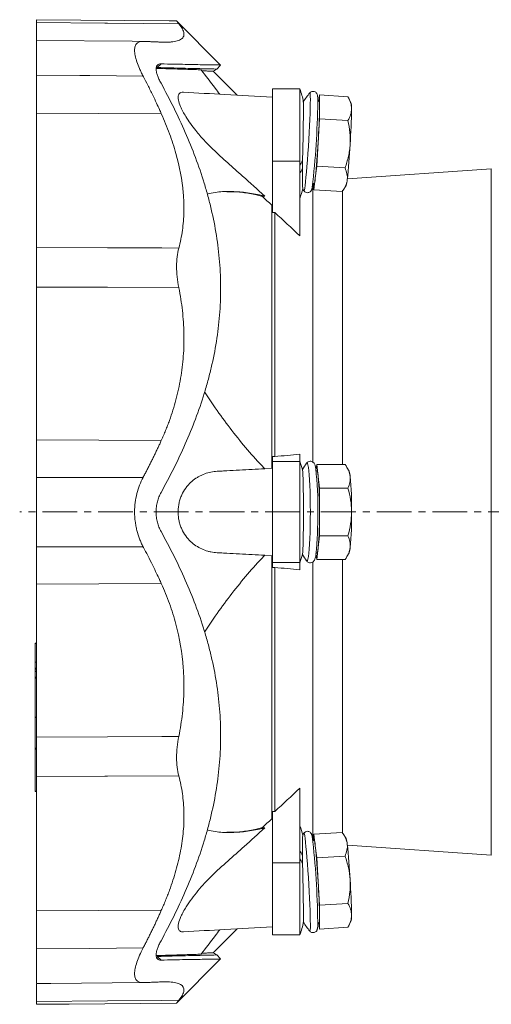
# Model space of a CAD drawing. Header units: millimetres. Extents: x 15 to 811, y -115 to 711.
# Tile 1 of 7: x 16 to 188, y -115 to 244. Entities that reach past the tile are written whole.
import ezdxf

# ---------------------------------------------------------------- set-up
doc = ezdxf.new("R2010")
doc.units = ezdxf.units.MM
doc.linetypes.add('CENTERX2', pattern=[20.32, 12.7, -2.54, 2.54, -2.54])
doc.layers.add('FORMAT', color=7, linetype='Continuous')

msp = doc.modelspace()

# ---------------------------------------------------------------- linework, layer by layer
at = {"color": 7, "linetype": 'Continuous', "lineweight": 15}
for p, q in [((89.7, 227.76), (73.64, 243.82)), ((66.18, 226.72), (66.6, 226.85)), ((66.6, 226.85), (67.96, 228.18)), ((89.7, 227.76), (88.35, 226.29)), ((95.71, 216.77), (86.97, 225.51)), ((118.55, 219.02), (108.55, 219.02)), ((108.55, 219.02), (108.55, 192.7)), ((118.55, 219.02), (118.55, 192.7)), ((125.77, 216.84), (125.49, 214.53)), ((125.77, 212.51), (125.77, 216.84)), ((125.77, 216.84), (136.11, 216.21)), ((137.33, 213.79), (136.42, 215.61)), ((125.63, 214.52), (125.11, 214.55)), ((125.77, 208.18), (125.77, 212.51)), ((125.25, 199.53), (125.77, 208.18)), ((125.77, 208.18), (136.11, 207.55)), ((124.73, 190.89), (125.25, 199.53)), ((108.55, 192.7), (108.55, 174.02)), ((118.55, 192.7), (118.55, 165.55)), ((124.2, 186.57), (124.73, 190.89)), ((124.73, 190.89), (135.06, 190.26)), ((188.4, 189.95), (135.92, 186.28)), ((123.3, 184.61), (123.82, 184.58)), ((123.68, 182.26), (124.2, 186.57)), ((123.68, 184.58), (123.68, 182.26)), ((134.38, 182.17), (135.52, 183.89)), ((104.73, 179.96), (105.79, 179.96)), ((123.68, 182.26), (134.01, 181.63)), ((108.41, 176.63), (108.41, 80.81)), ((108.41, 176.63), (108.55, 176.63)), ((108.55, 174.02), (109.47, 174.02)), ((109.47, 174.02), (109.47, 85.05)), ((109.47, 85.05), (108.55, 85.05)), ((108.55, 85.05), (108.55, 83.26)), ((108.55, 83.26), (108.55, 46.4)), ((118.55, 85.87), (118.55, 83.26)), ((118.55, 83.26), (118.55, 46.4)), ((108.41, 80.81), (105.74, 80.66)), ((124.73, 82.15), (124.46, 79.96)), ((124.73, 79.83), (124.48, 79.83)), ((125.25, 77.82), (124.73, 82.15)), ((124.73, 82.15), (135.06, 82.15)), ((136.52, 79.72), (135.77, 81.04)), ((125.77, 73.49), (125.25, 77.82)), ((125.77, 64.83), (125.77, 73.49)), ((125.77, 73.49), (136.11, 73.49)), ((125.77, 56.17), (125.77, 64.83)), ((125.25, 51.84), (125.77, 56.17)), ((125.77, 56.17), (136.11, 56.17)), ((124.73, 47.51), (125.25, 51.84)), ((105.74, 48.99), (108.41, 48.85)), ((108.41, 48.85), (108.41, -46.98)), ((121.02, 47.08), (121.05, 47.03)), ((124.46, 49.69), (124.73, 47.51)), ((124.48, 49.83), (124.73, 49.83)), ((124.73, 47.51), (135.06, 47.51)), ((135.77, 48.62), (136.52, 49.94)), ((108.55, 46.4), (108.55, 44.6)), ((108.55, 44.6), (109.47, 44.6)), ((109.47, 44.6), (109.47, -44.37)), ((118.55, 46.4), (118.55, 43.79)), ((22.55, 17.02), (22.05, 17.02)), ((22.05, 17.02), (22.05, 16.92)), ((22.05, 10.06), (22.05, 16.92)), ((22.55, 10.06), (22.05, 10.06)), ((22.05, 10.06), (22.05, 10.03)), ((22.05, 7.87), (22.05, 10.03)), ((22.05, 7.87), (22.05, 7.54)), ((22.05, 6.77), (22.05, 7.54)), ((22.55, 6.77), (22.05, 6.77)), ((22.05, 6.77), (22.05, 6.74)), ((22.05, 4.58), (22.05, 6.74)), ((22.05, 4.58), (22.05, 4.25)), ((22.05, -9.95), (22.05, 4.25)), ((22.05, -9.95), (22.05, -10.07)), ((22.05, -10.07), (22.55, -10.07)), ((22.05, -21.31), (22.05, -10.07)), ((22.05, -21.31), (22.05, -21.57)), ((22.05, -36.9), (22.05, -21.57)), ((22.05, -36.9), (22.05, -37.02)), ((22.05, -37.02), (22.55, -37.02)), ((118.55, -35.89), (118.55, -63.04)), ((109.47, -44.37), (108.55, -44.37)), ((108.55, -44.37), (108.55, -63.04)), ((108.55, -46.97), (108.41, -46.98)), ((105.79, -50.31), (104.73, -50.31)), ((120.06, -52.28), (120.05, -52.3)), ((123.68, -52.61), (134.01, -51.98)), ((124.2, -56.92), (123.68, -52.61)), ((123.68, -52.61), (123.68, -54.93)), ((135.52, -54.24), (134.38, -52.51)), ((123.82, -54.92), (123.3, -54.95)), ((124.73, -61.23), (124.2, -56.92)), ((135.92, -56.62), (188.4, -60.29)), ((124.73, -61.23), (135.06, -60.61)), ((108.55, -63.04), (108.55, -89.36)), ((118.55, -63.04), (118.55, -89.36)), ((125.25, -69.88), (124.73, -61.23)), ((125.77, -78.52), (125.25, -69.88)), ((125.77, -78.52), (136.11, -77.9)), ((125.77, -82.85), (125.77, -78.52)), ((125.11, -84.9), (125.63, -84.87)), ((125.49, -84.88), (125.77, -87.18)), ((125.77, -87.18), (125.77, -82.85)), ((136.43, -85.95), (137.33, -84.13)), ((86.97, -95.86), (95.71, -87.12)), ((108.55, -89.36), (118.55, -89.36)), ((125.77, -87.18), (136.11, -86.56)), ((89.7, -98.11), (88.35, -96.63)), ((66.6, -97.2), (67.96, -98.53)), ((73.64, -114.17), (89.7, -98.11))]:
    msp.add_line(p, q, dxfattribs=at)
at = {"color": 8, "linetype": 'Continuous', "lineweight": 0}
for p, q in [((22.55, 210.21), (68.07, 210.02)), ((108.55, 192.7), (118.55, 192.7)), ((188.4, -60.29), (188.4, 189.95)), ((123.32, 184.61), (123.32, 83.04)), ((134.19, 182.1), (134.19, 82.15)), ((22.55, 91.12), (68.07, 90.92)), ((108.55, 83.26), (118.55, 83.26)), ((22.55, 77.46), (61.42, 77.46)), ((134.19, 47.51), (134.19, -52.39)), ((108.55, 46.4), (118.55, 46.4)), ((123.32, 46.62), (123.32, -54.95)), ((22.55, 38.53), (68.07, 38.74)), ((22.05, 16.92), (22.55, 16.92)), ((22.05, 10.03), (22.55, 10.03)), ((22.05, 7.87), (22.55, 7.87)), ((22.05, 7.54), (22.55, 7.54)), ((22.05, 6.74), (22.55, 6.74)), ((22.05, 4.58), (22.55, 4.58)), ((22.05, 4.25), (22.55, 4.25)), ((22.05, -9.95), (22.55, -9.95)), ((22.05, -21.31), (22.55, -21.31)), ((22.05, -21.57), (22.55, -21.57)), ((22.05, -36.9), (22.55, -36.9)), ((108.55, -63.04), (118.55, -63.04)), ((22.55, -80.56), (68.07, -80.37))]:
    msp.add_line(p, q, dxfattribs=at)
at = {"color": 7, "linetype": 'Continuous', "lineweight": 15, "flags": 128}
for points in [[(73.64, 243.82), (70.89, 243.85), (22.55, 244.28)], [(61.29, 236.38), (57.39, 236.42), (22.55, 236.73)], [(88.35, 226.29), (87.88, 226.02), (87.41, 225.76), (86.97, 225.51)], [(122.21, -87.93), (122.22, -87.94), (122.22, -87.94)], [(88.35, -96.63), (87.88, -96.37), (87.41, -96.11), (86.97, -95.86)], [(22.55, -107.07), (27.73, -107.03), (61.28, -106.73)], [(22.55, -114.63), (34.49, -114.52), (73.64, -114.17)]]:
    msp.add_lwpolyline(points, dxfattribs=at)
at = {"color": 8, "linetype": 'Continuous', "lineweight": 0, "flags": 128}
for points in [[(74.45, 242.82), (48.5, 243.06), (47.48, 243.06), (22.55, 243.29)], [(61.42, 223.74), (41.99, 223.92), (38.32, 223.95), (22.55, 224.09)], [(122.41, 215.21), (122.4, 216.33), (122.36, 217.1), (122.3, 217.53), (122.22, 217.59), (122.22, 217.59)], [(120.06, 181.94), (120.12, 181.94), (120.22, 182.24), (120.35, 182.89), (120.49, 183.89), (120.65, 185.22), (120.82, 186.83), (120.99, 188.72), (121.17, 190.82), (121.34, 193.11), (121.52, 195.54), (121.69, 198.05), (121.84, 200.59), (121.98, 203.12), (122.11, 205.58), (122.22, 207.93), (122.3, 210.1), (122.36, 212.07), (122.4, 213.78), (122.41, 215.21)], [(22.55, 161.27), (48.5, 161.15), (68.28, 161.06), (74.45, 161.03)], [(74.45, 146.62), (48.5, 146.73), (47.48, 146.74), (22.55, 146.84)], [(122.41, 64.83), (122.4, 67.37), (122.36, 69.86), (122.3, 72.25), (122.22, 74.49), (122.11, 76.54), (121.98, 78.34), (121.84, 79.87), (121.69, 81.09), (121.52, 81.98), (121.34, 82.52), (121.17, 82.71), (121.04, 82.62)], [(121.05, 47.03), (121.17, 46.95), (121.34, 47.13), (121.52, 47.67), (121.69, 48.56), (121.84, 49.79), (121.98, 51.31), (122.11, 53.12), (122.22, 55.16), (122.3, 57.4), (122.36, 59.79), (122.4, 62.28), (122.41, 64.83)], [(61.42, 52.19), (41.99, 52.19), (38.32, 52.19), (22.55, 52.19)], [(22.55, -17.19), (48.5, -17.08), (68.28, -17), (74.45, -16.97)], [(74.45, -31.37), (48.5, -31.5), (47.48, -31.5), (22.55, -31.62)], [(122.41, -85.56), (122.4, -84.13), (122.36, -82.41), (122.3, -80.45), (122.22, -78.27), (122.11, -75.93), (121.98, -73.47), (121.84, -70.94), (121.69, -68.4), (121.52, -65.88), (121.34, -63.46), (121.17, -61.17), (120.99, -59.06), (120.82, -57.18), (120.65, -55.56), (120.49, -54.24), (120.35, -53.24), (120.22, -52.58), (120.12, -52.28), (120.06, -52.28)], [(22.55, -94.43), (41.99, -94.26), (61.42, -94.09)], [(22.55, -113.63), (48.5, -113.4), (68.28, -113.23), (74.45, -113.17)]]:
    msp.add_lwpolyline(points, dxfattribs=at)
at = {"color": 7, "linetype": 'Continuous', "lineweight": 15}
for centre, radius, start, end in [((100.55, 211.52), 19.5, 8.2116, 22.6199), ((145.2, 198.31), 30, 139.9977, 147.7887), ((-165.95, 217.64), 291.08, 353.2127, 359.3342), ((-126.22, 216.17), 252.01, 356.2146, 359.1671), ((119.76, 213.1), 6.05, 354.3561, 13.577), ((-114.54, 215.46), 252.01, 356.2146, 359.1672), ((129.36, 212.35), 8.1, 356.1147, 10.2144), ((-127.35, 213.41), 252.98, 353.9113, 356.8561), ((-115.68, 212.7), 252.98, 353.9113, 356.8561), ((119.9, 186.36), 4.3, 335.4596, 2.8075), ((127.67, 186.31), 8.21, 342.9238, 356.935), ((100.55, 186.66), 19.5, 337.3801, 348.0512), ((145.2, 198.31), 30, 211.4919, 213.0713), ((100.55, 75.83), 19.5, 12.9385, 22.6199), ((145.2, 64.83), 30, 143.6051, 148.913), ((13.03, 67.43), 112.11, 358.6676, 6.7246), ((121.82, 78), 3.43, 356.9773, 32.2069), ((131.29, 77.63), 5.63, 1.8693, 21.7124), ((-0.8, 66.24), 126.58, 359.3626, 5.25), ((10.88, 66.24), 126.58, 359.3625, 5.2501), ((0.1, 62.74), 125.03, 353.8247, 0.9563), ((-0.8, 63.42), 126.58, 354.75, 0.6374), ((10.88, 63.42), 126.58, 354.7499, 0.6375), ((121.82, 51.66), 3.43, 327.7931, 3.0227), ((131.29, 52.02), 5.63, 338.2876, 358.1307), ((100.55, 53.83), 19.5, 337.3801, 347.0615), ((145.2, 64.83), 30, 211.0841, 216.3949), ((100.55, -57.01), 19.5, 11.8599, 22.6199), ((145.2, -68.66), 30, 146.9287, 148.4803), ((-158.26, -87.55), 283.38, 0.5966, 6.9049), ((118.84, -56.91), 5.37, 359.9368, 21.796), ((-127.35, -83.75), 252.98, 3.1439, 6.0887), ((127.67, -56.65), 8.21, 3.065, 17.0762), ((-115.68, -83.05), 252.98, 3.1439, 6.0887), ((-126.22, -86.52), 252.01, 0.8329, 3.7854), ((-114.54, -85.81), 252.01, 0.8328, 3.7854), ((129.36, -82.7), 8.1, 349.7856, 3.8853), ((100.55, -81.86), 19.5, 337.3801, 351.919), ((145.2, -68.66), 30, 212.2807, 220.0023), ((119.76, -83.45), 6.05, 346.423, 5.6439)]:
    msp.add_arc(centre, radius, start, end, dxfattribs=at)
at = {"color": 8, "linetype": 'Continuous', "lineweight": 0}
for centre, radius, start, end in [((113.15, 195.84), 7.07, 319.7665, 334.8873), ((113.11, 193.01), 7.13, 319.8024, 334.1997), ((113.11, -63.35), 7.13, 25.8003, 40.1976), ((113.15, -66.18), 7.07, 25.1127, 40.2335), ((117.54, -86.35), 4.94, 341.2692, 9.2818)]:
    msp.add_arc(centre, radius, start, end, dxfattribs=at)
at = {"color": 7, "linetype": 'Continuous', "lineweight": 15}
for points, knots in [([(22.55, 243.29), (22.55, 243.7), (22.55, 244.3), (22.55, 244.19), (22.55, 244.16)], [0, 0, 0, 0, 0.700063, 1, 1, 1, 1]), ([(22.55, 236.58), (22.55, 236.63), (22.55, 236.72), (22.55, 238.48), (22.55, 240.87), (22.55, 242.76), (22.55, 243.29)], [0, 0, 0, 0, 0.253338, 0.565681, 0.878022, 1, 1, 1, 1]), ([(74.45, 242.82), (74.45, 242.82), (75.01, 242.13), (75.88, 240.85), (76.44, 239.24), (76.22, 237.94), (75.39, 237.14), (74.37, 236.67), (73.43, 236.4), (72.32, 236.21), (71.28, 236.12), (70.36, 236.08), (69.64, 236.07), (68.88, 236.08), (68.34, 236.1), (68.07, 236.11)], [0, 0, 0, 0, 0.001072, 0.143134, 0.285335, 0.428789, 0.571572, 0.642342, 0.713746, 0.784626, 0.856354, 0.891897, 0.927668, 0.963694, 1, 1, 1, 1]), ([(73.64, 243.82), (73.68, 243.78), (73.75, 243.69), (74.21, 243.12), (74.45, 242.82)], [0, 0, 0, 0, 0.493967, 1, 1, 1, 1]), ([(22.55, 224.09), (22.55, 225.26), (22.55, 227.62), (22.55, 230.63), (22.55, 233.12), (22.55, 235.02), (22.55, 236.25), (22.55, 236.7), (22.55, 236.71), (22.55, 236.72)], [0, 0, 0, 0, 0.15903, 0.318061, 0.477091, 0.636122, 0.79515, 0.954179, 1, 1, 1, 1]), ([(61.42, 236.38), (60.94, 236.4), (60.51, 236.35), (59.75, 236.11), (59.43, 235.92), (58.89, 235.37), (58.68, 235.03), (58.41, 234.18), (58.33, 233.69), (58.33, 232.53), (58.4, 231.89), (58.61, 230.85), (58.69, 230.49), (58.9, 229.73), (59.02, 229.34), (59.42, 228.13), (59.75, 227.3), (60.32, 226), (60.52, 225.56), (60.95, 224.66), (61.18, 224.2), (61.42, 223.74)], [0, 0, 0, 0, 0.125, 0.125, 0.25, 0.25, 0.375, 0.375, 0.5, 0.5, 0.625, 0.625, 0.6875, 0.6875, 0.75, 0.75, 0.875, 0.875, 0.9375, 0.9375, 1, 1, 1, 1]), ([(68.07, 236.11), (67.87, 236.12), (67.47, 236.13), (66.86, 236.16), (66.24, 236.19), (65.61, 236.21), (64.96, 236.24), (64.3, 236.27), (63.63, 236.29), (62.95, 236.32), (62.26, 236.35), (61.75, 236.37), (61.47, 236.38), (61.42, 236.38)], [0, 0, 0, 0, 0.096269, 0.192919, 0.289958, 0.387398, 0.485247, 0.583517, 0.682216, 0.781353, 0.880938, 0.98098, 1, 1, 1, 1]), ([(66.17, 226.31), (66.17, 226.64), (66.21, 226.92), (66.33, 227.27), (66.38, 227.38), (66.5, 227.58), (66.57, 227.67), (66.81, 227.9), (66.99, 228.01), (67.43, 228.16), (67.68, 228.19), (67.96, 228.18)], [0, 0, 0, 0, 0.25, 0.25, 0.375, 0.375, 0.5, 0.5, 0.75, 0.75, 1, 1, 1, 1]), ([(66.17, 226.31), (66.17, 225.99), (66.21, 225.63), (66.33, 225.05), (66.38, 224.85), (66.5, 224.43), (66.57, 224.21), (66.81, 223.54), (66.99, 223.08), (67.43, 222.12), (67.68, 221.62), (67.96, 221.11)], [0, 0, 0, 0, 0.25, 0.25, 0.375, 0.375, 0.5, 0.5, 0.75, 0.75, 1, 1, 1, 1]), ([(82.56, 226.03), (82.22, 226.04), (81.16, 226.07), (79.12, 226.13), (76.33, 226.21), (73.19, 226.31), (69.85, 226.41), (67.41, 226.49), (66.25, 226.53)], [0, 0, 0, 0, 0.087245, 0.270242, 0.453232, 0.636216, 0.825907, 1, 1, 1, 1]), ([(88.35, 226.29), (88.35, 226.29), (87.96, 226.29), (86.26, 226.33), (84.79, 226.37), (80.93, 226.46), (78.55, 226.52), (73.08, 226.67), (69.98, 226.75), (66.6, 226.85)], [0.12682012, 0.12682012, 0.12682012, 0.12682012, 0.14554484, 0.14554484, 0.16867992, 0.16867992, 0.191815, 0.191815, 0.21495008, 0.21495008, 0.21495008, 0.21495008]), ([(67.96, 228.18), (69.57, 228.14), (71.12, 228.11), (74.07, 228.04), (75.47, 228.02), (79.44, 227.94), (81.77, 227.89), (84.18, 227.85), (84.64, 227.84), (85.5, 227.83), (85.9, 227.82), (87.02, 227.8), (87.65, 227.79), (88.67, 227.78), (89.05, 227.77), (89.44, 227.77), (89.54, 227.77), (89.67, 227.76), (89.7, 227.76), (89.7, 227.76)], [0, 0, 0, 0, 0.125, 0.125, 0.25, 0.25, 0.5, 0.5, 0.5625, 0.5625, 0.625, 0.625, 0.75, 0.75, 0.875, 0.875, 0.9375, 0.9375, 1, 1, 1, 1]), ([(22.55, 224.09), (22.55, 223.5), (22.55, 222.9), (22.55, 222.31), (22.55, 218.28), (22.55, 214.25), (22.55, 210.21)], [0.01470437, 0.01470437, 0.01470437, 0.01470437, 0.01673865, 0.01673865, 0.01673865, 0.03060151, 0.03060151, 0.03060151, 0.03060151]), ([(61.42, 223.74), (61.47, 223.66), (62.04, 222.56), (63.23, 220.25), (64.83, 217.02), (66.24, 214.05), (67.28, 211.78), (67.85, 210.52), (68.07, 210.02)], [0, 0, 0, 0, 0.01902, 0.243921, 0.509325, 0.727568, 0.891143, 1, 1, 1, 1]), ([(82.56, 226.03), (84.26, 223.82), (86.48, 220.93), (88.84, 217.84), (89.39, 217.12)], [0, 0, 0, 0, 0.764318, 1, 1, 1, 1]), ([(86.97, 225.51), (86.96, 225.51), (86.92, 225.51), (86.51, 225.53), (85.55, 225.56), (84.34, 225.59), (83.28, 225.63), (82.86, 225.64)], [0, 0, 0, 0, 0.119726, 0.359426, 0.599124, 0.838814, 1, 1, 1, 1]), ([(67.96, 221.11), (69.57, 218.17), (71.12, 215.2), (74.07, 209.24), (75.47, 206.23), (79.44, 197.14), (81.77, 190.98), (84.18, 183.12), (84.64, 181.55), (85.5, 178.39), (85.9, 176.8), (87.02, 172.03), (87.65, 168.84), (88.67, 162.44), (89.05, 159.23), (89.44, 154.39), (89.54, 152.78), (89.67, 149.54), (89.7, 147.91), (89.7, 146.29)], [0, 0, 0, 0, 0.125, 0.125, 0.25, 0.25, 0.5, 0.5, 0.5625, 0.5625, 0.625, 0.625, 0.75, 0.75, 0.875, 0.875, 0.9375, 0.9375, 1, 1, 1, 1]), ([(76.14, 217.84), (76.13, 217.84), (75.76, 217.9), (75, 217.74), (74.32, 217.15), (74.15, 216.05), (74.29, 214.71), (74.88, 212.92), (75.89, 210.85), (77.1, 208.76), (78.69, 206.4), (80.92, 203.47), (83.64, 200.3), (87.55, 196.34), (92.27, 192.1), (98.59, 186.49), (103.09, 182.4), (105.79, 179.96)], [0, 0, 0, 0, 0.001902, 0.038666, 0.100628, 0.131857, 0.163086, 0.220303, 0.258378, 0.296502, 0.349481, 0.402547, 0.478955, 0.555464, 0.682766, 0.810208, 1, 1, 1, 1]), ([(108.55, 216.07), (102.79, 216.39), (91.98, 216.98), (81.18, 217.57), (76.14, 217.84)], [0, 0, 0, 0, 0.533964, 1, 1, 1, 1]), ([(125.11, 214.35), (125.11, 214.55), (125.11, 215.14), (125.09, 215.92), (125.05, 216.5), (124.98, 216.89), (124.85, 217.28), (124.58, 217.68), (124.15, 218.02), (123.56, 218.2), (122.96, 218.12), (122.5, 217.88), (122.27, 217.67), (122.21, 217.58), (122.2, 217.57)], [0, 0, 0, 0, 0.104416, 0.308148, 0.5183, 0.62968, 0.694519, 0.742551, 0.794326, 0.849197, 0.907532, 0.954014, 0.995706, 1, 1, 1, 1]), ([(137.44, 211.8), (137.44, 212.17), (137.41, 212.54), (137.29, 213.28), (137.2, 213.65), (136.85, 214.76), (136.51, 215.49), (136.11, 216.21)], [0, 0, 0, 0, 0.25, 0.25, 0.5, 0.5, 1, 1, 1, 1]), ([(119.56, 192.83), (119.59, 193.91), (119.64, 195.79), (119.71, 198.65), (119.76, 201.23), (119.8, 203.76), (119.84, 206.14), (119.86, 208.34), (119.88, 210.26), (119.89, 211.87), (119.89, 213.13), (119.87, 213.93), (119.86, 214.32), (119.85, 214.3), (119.85, 214.3)], [0, 0, 0, 0, 0.115478, 0.201658, 0.290332, 0.376659, 0.465464, 0.552249, 0.641519, 0.728892, 0.818778, 0.906491, 0.996756, 1, 1, 1, 1]), ([(136.11, 207.55), (136.51, 208.23), (136.85, 208.93), (137.32, 210.35), (137.44, 211.07), (137.44, 211.8)], [0, 0, 0, 0, 0.5, 0.5, 1, 1, 1, 1]), ([(22.55, 210.21), (22.55, 205.77), (22.55, 201.42), (22.55, 195.01), (22.55, 192.9), (22.55, 188.72), (22.55, 186.65), (22.55, 180.52), (22.55, 176.52), (22.55, 168.74), (22.55, 164.95), (22.55, 161.27)], [0, 0, 0, 0, 0.25, 0.25, 0.375, 0.375, 0.5, 0.5, 0.75, 0.75, 1, 1, 1, 1]), ([(68.07, 210.02), (69.15, 207.59), (70.15, 205.15), (71.93, 200.31), (72.72, 197.89), (74.76, 190.68), (75.68, 185.92), (76.19, 180.02), (76.26, 178.84), (76.33, 176.51), (76.34, 175.35), (76.25, 171.93), (76.07, 169.69), (75.44, 165.3), (75.01, 163.14), (74.45, 161.03)], [0.0087579, 0.0087579, 0.0087579, 0.0087579, 0.01758219, 0.01758219, 0.02640649, 0.02640649, 0.04405508, 0.04405508, 0.04846723, 0.04846723, 0.05287937, 0.05287937, 0.06170367, 0.06170367, 0.07059436, 0.07059436, 0.07059436, 0.07059436]), ([(136.11, 207.55), (136.43, 206.11), (136.68, 204.67), (136.97, 201.76), (137.01, 200.3), (136.92, 198.83)], [0, 0, 0, 0, 0.5, 0.5, 1, 1, 1, 1]), ([(136.92, 198.83), (136.88, 198.09), (136.8, 197.36), (136.59, 195.91), (136.45, 195.19), (135.98, 193.05), (135.55, 191.65), (135.06, 190.26)], [0, 0, 0, 0, 0.25, 0.25, 0.5, 0.5, 1, 1, 1, 1]), ([(135.06, 190.26), (135.38, 189.53), (135.63, 188.8), (135.92, 187.34), (135.96, 186.6), (135.87, 185.87)], [0, 0, 0, 0, 0.5, 0.5, 1, 1, 1, 1]), ([(119.53, 189.91), (119.53, 189.11), (119.55, 187.6), (119.57, 185.78), (119.59, 184.36), (119.61, 183.33), (119.62, 182.72), (119.63, 182.67), (119.63, 182.64)], [0, 0, 0, 0, 0.1878153, 0.3531057, 0.5231883, 0.6885027, 0.8586075, 1, 1, 1, 1]), ([(120.04, 181.98), (120.1, 181.89), (120.24, 181.67), (120.67, 181.35), (121.26, 181.18), (121.85, 181.26), (122.31, 181.51), (122.6, 181.79), (122.77, 182.06), (122.88, 182.31), (122.97, 182.59), (123.03, 182.8), (123.06, 183.02), (123.07, 183.05)], [0, 0, 0, 0, 0.065086, 0.148333, 0.2364, 0.329213, 0.403406, 0.470158, 0.536714, 0.620904, 0.745321, 0.961485, 1, 1, 1, 1]), ([(135.87, 185.87), (135.83, 185.5), (135.75, 185.14), (135.54, 184.42), (135.41, 184.06), (134.93, 183), (134.51, 182.31), (134.01, 181.63)], [0, 0, 0, 0, 0.25, 0.25, 0.5, 0.5, 1, 1, 1, 1]), ([(84.81, 180.73), (85.78, 180.95), (88.46, 181.55), (93.13, 181.75), (98.77, 181.4), (103.05, 180.63), (105.41, 180.05), (105.79, 179.96)], [0, 0, 0, 0, 0.148714, 0.411748, 0.680611, 0.94949, 1, 1, 1, 1]), ([(104.73, 179.96), (103.02, 180.34), (99.62, 181.1), (95.36, 181.62), (92.85, 181.59), (91.93, 181.58)], [0, 0, 0, 0, 0.388795, 0.777577, 1, 1, 1, 1]), ([(22.55, 146.84), (22.55, 149.55), (22.55, 152.11), (22.55, 155.13), (22.55, 155.73), (22.55, 156.9), (22.55, 157.48), (22.55, 159.17), (22.55, 160.25), (22.55, 161.27)], [0, 0, 0, 0, 0.5, 0.5, 0.625, 0.625, 0.75, 0.75, 1, 1, 1, 1]), ([(74.45, 161.03), (74.18, 160.02), (73.98, 158.96), (73.71, 156.72), (73.64, 155.55), (73.64, 153.1), (73.71, 151.84), (73.98, 149.27), (74.18, 147.96), (74.45, 146.62)], [0, 0, 0, 0, 0.25, 0.25, 0.5, 0.5, 0.75, 0.75, 1, 1, 1, 1]), ([(22.55, 91.12), (22.55, 95.49), (22.55, 99.93), (22.55, 106.71), (22.55, 108.99), (22.55, 113.58), (22.55, 115.89), (22.55, 122.87), (22.55, 127.59), (22.55, 137.14), (22.55, 141.97), (22.55, 146.84)], [0, 0, 0, 0, 0.25, 0.25, 0.375, 0.375, 0.5, 0.5, 0.75, 0.75, 1, 1, 1, 1]), ([(67.96, 71.9), (69.57, 74.8), (71.12, 77.73), (74.07, 83.64), (75.47, 86.61), (79.44, 95.63), (81.77, 101.74), (84.18, 109.55), (84.64, 111.12), (85.5, 114.27), (85.9, 115.85), (87.02, 120.6), (87.65, 123.78), (88.67, 130.16), (89.05, 133.37), (89.44, 138.2), (89.54, 139.82), (89.67, 143.05), (89.7, 144.67), (89.7, 146.29)], [0, 0, 0, 0, 0.125, 0.125, 0.25, 0.25, 0.5, 0.5, 0.5625, 0.5625, 0.625, 0.625, 0.75, 0.75, 0.875, 0.875, 0.9375, 0.9375, 1, 1, 1, 1]), ([(74.45, 146.62), (74.45, 146.6), (75.01, 143.81), (75.88, 138.22), (76.44, 129.87), (76.22, 121.61), (75.39, 114.87), (74.37, 109.62), (73.43, 105.75), (72.32, 101.94), (71.28, 98.83), (70.36, 96.37), (69.64, 94.54), (68.88, 92.72), (68.34, 91.52), (68.07, 90.92)], [0, 0, 0, 0, 0.001072, 0.143134, 0.285335, 0.428789, 0.571572, 0.642342, 0.713746, 0.784626, 0.856354, 0.891897, 0.927668, 0.963694, 1, 1, 1, 1]), ([(83.87, 108.61), (85.15, 106.65), (88.14, 102.07), (93.13, 95.3), (98.77, 88.27), (103.05, 83.47), (105.41, 81), (105.79, 80.61)], [0, 0, 0, 0, 0.187542, 0.438579, 0.695179, 0.951794, 1, 1, 1, 1]), ([(22.55, 77.46), (22.55, 78.05), (22.55, 78.63), (22.55, 79.21), (22.55, 83.18), (22.55, 87.15), (22.55, 91.12)], [0.01470437, 0.01470437, 0.01470437, 0.01470437, 0.01673865, 0.01673865, 0.01673865, 0.03060151, 0.03060151, 0.03060151, 0.03060151]), ([(68.07, 90.92), (67.87, 90.48), (67.47, 89.6), (66.86, 88.29), (66.24, 86.98), (65.61, 85.66), (64.96, 84.34), (64.3, 83.02), (63.63, 81.7), (62.95, 80.37), (62.26, 79.04), (61.75, 78.07), (61.47, 77.55), (61.42, 77.46)], [0, 0, 0, 0, 0.096269, 0.192919, 0.289958, 0.387398, 0.485247, 0.583517, 0.682216, 0.781353, 0.880938, 0.98098, 1, 1, 1, 1]), ([(124.35, 80.82), (124.3, 81.1), (124.21, 81.59), (124.05, 82.09), (123.85, 82.51), (123.52, 82.92), (122.99, 83.26), (122.29, 83.38), (121.64, 83.18), (121.23, 82.86), (121.1, 82.68), (121.04, 82.6)], [0, 0, 0, 0, 0.219491, 0.387619, 0.510635, 0.596643, 0.682617, 0.770355, 0.859981, 0.938395, 1, 1, 1, 1]), ([(105.79, 80.61), (102.71, 80.44), (99.63, 80.27), (95.01, 80.02), (92.7, 79.9), (90.39, 79.77), (89.23, 79.71), (88.85, 79.69), (88.08, 79.65), (87.69, 79.61), (86.54, 79.46), (85.78, 79.31), (84.29, 78.89), (83.55, 78.62), (82.47, 78.13), (82.11, 77.95), (81.4, 77.56), (81.05, 77.35), (80.02, 76.66), (79.37, 76.14), (78.43, 75.25), (78.13, 74.94), (77.54, 74.27), (77.25, 73.91), (76.43, 72.77), (75.94, 71.94), (75.32, 70.57), (75.13, 70.09), (74.8, 69.11), (74.66, 68.6), (74.49, 67.82), (74.44, 67.55), (74.35, 67.02), (74.31, 66.75), (74.22, 65.93), (74.19, 65.38), (74.19, 64.29), (74.22, 63.75), (74.31, 62.93), (74.34, 62.65), (74.43, 62.12), (74.48, 61.85), (74.65, 61.07), (74.8, 60.56), (75.04, 59.82), (75.13, 59.58), (75.32, 59.1), (75.42, 58.87), (75.93, 57.73), (76.42, 56.9), (77.52, 55.38), (78.11, 54.71), (79.36, 53.52), (80.02, 52.99), (81.4, 52.07), (82.1, 51.69), (83.54, 51.03), (84.27, 50.77), (85.39, 50.45), (85.76, 50.36), (86.52, 50.21), (86.9, 50.14), (87.67, 50.05), (88.06, 50.01), (88.83, 49.97), (89.21, 49.95), (90.37, 49.88), (92.68, 49.76), (95, 49.63), (99.62, 49.38), (102.7, 49.21), (105.79, 49.05)], [0, 0, 0, 0, 0.125, 0.125, 0.1875, 0.21875, 0.21875, 0.234375, 0.234375, 0.25, 0.25, 0.28125, 0.28125, 0.3125, 0.3125, 0.328125, 0.328125, 0.34375, 0.34375, 0.375, 0.375, 0.390625, 0.390625, 0.40625, 0.40625, 0.4375, 0.4375, 0.453125, 0.453125, 0.46875, 0.46875, 0.476562, 0.476562, 0.484375, 0.484375, 0.5, 0.5, 0.515625, 0.515625, 0.523437, 0.523437, 0.53125, 0.53125, 0.546875, 0.546875, 0.554687, 0.554687, 0.5625, 0.5625, 0.59375, 0.59375, 0.625, 0.625, 0.65625, 0.65625, 0.6875, 0.6875, 0.71875, 0.71875, 0.734375, 0.734375, 0.75, 0.75, 0.765625, 0.765625, 0.78125, 0.78125, 0.8125, 0.875, 0.875, 1, 1, 1, 1]), ([(119.56, 49.46), (119.58, 49.57), (119.61, 49.77), (119.64, 50.18), (119.66, 50.34), (119.68, 50.7), (119.69, 50.9), (119.72, 51.56), (119.74, 52.06), (119.76, 52.93), (119.77, 53.23), (119.79, 53.88), (119.8, 54.22), (119.82, 55.27), (119.83, 56.02), (119.84, 57.22), (119.85, 57.63), (119.86, 58.48), (119.86, 58.91), (119.87, 60.22), (119.88, 61.11), (119.88, 62.49), (119.88, 62.96), (119.89, 63.89), (119.89, 64.36), (119.89, 65.75), (119.88, 66.68), (119.88, 68.06), (119.88, 68.52), (119.87, 69.42), (119.87, 69.87), (119.86, 71.17), (119.85, 72.01), (119.83, 73.22), (119.83, 73.61), (119.82, 74.37), (119.81, 74.73), (119.79, 75.78), (119.77, 76.42), (119.74, 77.58), (119.72, 78.09), (119.69, 78.74), (119.68, 78.94), (119.66, 79.3), (119.64, 79.46), (119.61, 79.88), (119.58, 80.08), (119.56, 80.19)], [0, 0, 0, 0, 0.0625, 0.0625, 0.09375, 0.09375, 0.125, 0.125, 0.1875, 0.1875, 0.21875, 0.21875, 0.25, 0.25, 0.3125, 0.3125, 0.34375, 0.34375, 0.375, 0.375, 0.4375, 0.4375, 0.46875, 0.46875, 0.5, 0.5, 0.5625, 0.5625, 0.59375, 0.59375, 0.625, 0.625, 0.6875, 0.6875, 0.71875, 0.71875, 0.75, 0.75, 0.8125, 0.8125, 0.875, 0.875, 0.90625, 0.90625, 0.9375, 0.9375, 1, 1, 1, 1]), ([(135.06, 82.15), (135.55, 81.44), (135.98, 80.73), (136.62, 79.28), (136.83, 78.55), (136.92, 77.82)], [0, 0, 0, 0, 0.5, 0.5, 1, 1, 1, 1]), ([(22.55, 52.19), (22.55, 53.15), (22.55, 54.13), (22.55, 56.16), (22.55, 57.2), (22.55, 59.33), (22.55, 60.43), (22.55, 62.62), (22.55, 63.72), (22.55, 65.92), (22.55, 67.02), (22.55, 69.23), (22.55, 70.31), (22.55, 72.43), (22.55, 73.47), (22.55, 75.51), (22.55, 76.5), (22.55, 77.46)], [0, 0, 0, 0, 0.125, 0.125, 0.25, 0.25, 0.375, 0.375, 0.5, 0.5, 0.625, 0.625, 0.75, 0.75, 0.875, 0.875, 1, 1, 1, 1]), ([(61.42, 77.46), (60.94, 76.56), (60.51, 75.62), (59.75, 73.65), (59.43, 72.62), (58.89, 70.46), (58.68, 69.37), (58.41, 67.13), (58.33, 66), (58.33, 63.69), (58.4, 62.55), (58.61, 60.87), (58.69, 60.31), (58.9, 59.21), (59.02, 58.66), (59.42, 57.04), (59.75, 56.01), (60.32, 54.53), (60.52, 54.05), (60.95, 53.1), (61.18, 52.64), (61.42, 52.19)], [0, 0, 0, 0, 0.125, 0.125, 0.25, 0.25, 0.375, 0.375, 0.5, 0.5, 0.625, 0.625, 0.6875, 0.6875, 0.75, 0.75, 0.875, 0.875, 0.9375, 0.9375, 1, 1, 1, 1]), ([(136.92, 77.82), (136.96, 77.45), (136.98, 77.08), (136.94, 76.35), (136.9, 75.99), (136.68, 74.91), (136.43, 74.19), (136.11, 73.49)], [0, 0, 0, 0, 0.25, 0.25, 0.5, 0.5, 1, 1, 1, 1]), ([(66.17, 64.83), (66.17, 65.47), (66.21, 66.11), (66.33, 67.05), (66.38, 67.36), (66.5, 67.98), (66.57, 68.28), (66.81, 69.18), (66.99, 69.76), (67.43, 70.86), (67.68, 71.4), (67.96, 71.9)], [0, 0, 0, 0, 0.25, 0.25, 0.375, 0.375, 0.5, 0.5, 0.75, 0.75, 1, 1, 1, 1]), ([(137.44, 64.83), (137.44, 65.56), (137.41, 66.3), (137.29, 67.77), (137.2, 68.5), (136.85, 70.67), (136.51, 72.09), (136.11, 73.49)], [0, 0, 0, 0, 0.25, 0.25, 0.5, 0.5, 1, 1, 1, 1]), ([(66.17, 64.83), (66.17, 64.18), (66.21, 63.54), (66.33, 62.6), (66.38, 62.29), (66.5, 61.68), (66.57, 61.37), (66.81, 60.47), (66.99, 59.9), (67.43, 58.79), (67.68, 58.26), (67.96, 57.76)], [0, 0, 0, 0, 0.25, 0.25, 0.375, 0.375, 0.5, 0.5, 0.75, 0.75, 1, 1, 1, 1]), ([(136.11, 56.17), (136.51, 57.58), (136.85, 59.02), (137.32, 61.91), (137.44, 63.36), (137.44, 64.83)], [0, 0, 0, 0, 0.5, 0.5, 1, 1, 1, 1]), ([(67.96, 57.76), (69.57, 54.85), (71.12, 51.92), (74.07, 46.02), (75.47, 43.04), (79.44, 34.03), (81.77, 27.91), (84.18, 20.1), (84.64, 18.53), (85.5, 15.38), (85.9, 13.8), (87.02, 9.05), (87.65, 5.87), (88.67, -0.51), (89.05, -3.72), (89.44, -8.55), (89.54, -10.16), (89.67, -13.4), (89.7, -15.02), (89.7, -16.64)], [0, 0, 0, 0, 0.125, 0.125, 0.25, 0.25, 0.5, 0.5, 0.5625, 0.5625, 0.625, 0.625, 0.75, 0.75, 0.875, 0.875, 0.9375, 0.9375, 1, 1, 1, 1]), ([(136.11, 56.17), (136.43, 55.46), (136.68, 54.74), (136.97, 53.3), (137.01, 52.57), (136.92, 51.84)], [0, 0, 0, 0, 0.5, 0.5, 1, 1, 1, 1]), ([(22.55, 52.19), (22.55, 51.61), (22.55, 51.03), (22.55, 50.44), (22.55, 46.47), (22.55, 42.5), (22.55, 38.53)], [0.01470437, 0.01470437, 0.01470437, 0.01470437, 0.01673865, 0.01673865, 0.01673865, 0.03060151, 0.03060151, 0.03060151, 0.03060151]), ([(61.42, 52.19), (61.47, 52.11), (62.04, 51.03), (63.23, 48.76), (64.83, 45.6), (66.24, 42.68), (67.28, 40.47), (67.85, 39.23), (68.07, 38.74)], [0, 0, 0, 0, 0.01902, 0.243921, 0.509325, 0.727568, 0.891143, 1, 1, 1, 1]), ([(136.92, 51.84), (136.88, 51.47), (136.8, 51.1), (136.59, 50.37), (136.45, 50.01), (135.98, 48.93), (135.55, 48.21), (135.06, 47.51)], [0, 0, 0, 0, 0.25, 0.25, 0.5, 0.5, 1, 1, 1, 1]), ([(83.87, 21.05), (85.15, 23), (88.14, 27.58), (93.13, 34.35), (98.77, 41.38), (103.05, 46.18), (105.41, 48.66), (105.79, 49.05)], [0, 0, 0, 0, 0.187542, 0.438579, 0.695179, 0.951794, 1, 1, 1, 1]), ([(120.94, 47.21), (120.96, 47.17), (121.03, 47.03), (121.29, 46.73), (121.8, 46.39), (122.51, 46.28), (123.16, 46.47), (123.6, 46.82), (123.86, 47.17), (124.03, 47.54), (124.2, 48.07), (124.31, 48.54), (124.38, 49), (124.38, 49.05)], [0, 0, 0, 0, 0.033201, 0.111707, 0.190133, 0.270172, 0.35182, 0.423326, 0.49815, 0.589369, 0.7223, 0.970118, 1, 1, 1, 1]), ([(22.55, 38.53), (22.55, 34.17), (22.55, 29.73), (22.55, 22.95), (22.55, 20.67), (22.55, 16.08), (22.55, 13.77), (22.55, 6.78), (22.55, 2.06), (22.55, -7.49), (22.55, -12.32), (22.55, -17.19)], [0, 0, 0, 0, 0.25, 0.25, 0.375, 0.375, 0.5, 0.5, 0.75, 0.75, 1, 1, 1, 1]), ([(68.07, 38.74), (69.15, 36.36), (70.15, 33.92), (71.93, 28.97), (72.72, 26.46), (74.76, 18.79), (75.68, 13.5), (76.19, 6.66), (76.26, 5.28), (76.33, 2.51), (76.34, 1.13), (76.25, -3.03), (76.07, -5.8), (75.44, -11.37), (75.01, -14.17), (74.45, -16.97)], [0.0087579, 0.0087579, 0.0087579, 0.0087579, 0.01758219, 0.01758219, 0.02640649, 0.02640649, 0.04405508, 0.04405508, 0.04846723, 0.04846723, 0.05287937, 0.05287937, 0.06170367, 0.06170367, 0.07059436, 0.07059436, 0.07059436, 0.07059436]), ([(22.55, -31.62), (22.55, -29.57), (22.55, -27.34), (22.55, -24.32), (22.55, -23.71), (22.55, -22.45), (22.55, -21.81), (22.55, -19.87), (22.55, -18.54), (22.55, -17.19)], [0, 0, 0, 0, 0.5, 0.5, 0.625, 0.625, 0.75, 0.75, 1, 1, 1, 1]), ([(67.96, -91.46), (69.57, -88.52), (71.12, -85.55), (74.07, -79.58), (75.47, -76.58), (79.44, -67.48), (81.77, -61.32), (84.18, -53.47), (84.64, -51.9), (85.5, -48.73), (85.9, -47.15), (87.02, -42.38), (87.65, -39.19), (88.67, -32.79), (89.05, -29.57), (89.44, -24.74), (89.54, -23.12), (89.67, -19.88), (89.7, -18.26), (89.7, -16.64)], [0, 0, 0, 0, 0.125, 0.125, 0.25, 0.25, 0.5, 0.5, 0.5625, 0.5625, 0.625, 0.625, 0.75, 0.75, 0.875, 0.875, 0.9375, 0.9375, 1, 1, 1, 1]), ([(74.45, -16.97), (74.18, -18.31), (73.98, -19.62), (73.71, -22.19), (73.64, -23.44), (73.64, -25.9), (73.71, -27.07), (73.98, -29.3), (74.18, -30.37), (74.45, -31.37)], [0, 0, 0, 0, 0.25, 0.25, 0.5, 0.5, 0.75, 0.75, 1, 1, 1, 1]), ([(22.55, -80.56), (22.55, -76.12), (22.55, -71.77), (22.55, -65.36), (22.55, -63.25), (22.55, -59.06), (22.55, -57), (22.55, -50.86), (22.55, -46.87), (22.55, -39.09), (22.55, -35.29), (22.55, -31.62)], [0, 0, 0, 0, 0.25, 0.25, 0.375, 0.375, 0.5, 0.5, 0.75, 0.75, 1, 1, 1, 1]), ([(74.45, -31.37), (74.45, -31.39), (75.01, -33.5), (75.88, -37.81), (76.44, -44.54), (76.22, -51.51), (75.39, -57.45), (74.37, -62.23), (73.43, -65.83), (72.32, -69.45), (71.28, -72.46), (70.36, -74.88), (69.64, -76.7), (68.88, -78.53), (68.34, -79.75), (68.07, -80.37)], [0, 0, 0, 0, 0.0010716, 0.1431336, 0.2853351, 0.4287892, 0.5715722, 0.6423419, 0.7137458, 0.7846264, 0.8563542, 0.8918967, 0.9276679, 0.9636939, 1, 1, 1, 1]), ([(105.79, -50.31), (103.29, -52.57), (98.81, -56.64), (92.31, -62.37), (87.46, -66.76), (83.83, -70.47), (81.41, -73.22), (79.13, -76.12), (77.35, -78.71), (76.06, -80.89), (74.98, -83.02), (74.32, -84.89), (74.15, -86.31), (74.28, -87.4), (74.9, -88.04), (75.64, -88.24), (76.08, -88.18), (76.16, -88.16)], [0, 0, 0, 0, 0.175642, 0.316075, 0.456252, 0.516569, 0.576849, 0.637705, 0.69843, 0.73523, 0.771989, 0.83394, 0.865165, 0.896388, 0.953596, 0.991664, 1, 1, 1, 1]), ([(84.81, -51.08), (85.78, -51.3), (88.46, -51.9), (93.13, -52.09), (98.77, -51.74), (103.05, -50.98), (105.41, -50.4), (105.79, -50.31)], [0, 0, 0, 0, 0.148714, 0.411748, 0.680611, 0.94949, 1, 1, 1, 1]), ([(104.73, -50.31), (103.02, -50.69), (99.62, -51.44), (95.36, -51.96), (92.85, -51.94), (91.93, -51.93)], [0, 0, 0, 0, 0.388795, 0.777577, 1, 1, 1, 1]), ([(119.63, -52.98), (119.63, -52.97), (119.63, -52.91), (119.62, -53.19), (119.6, -53.86), (119.59, -54.98), (119.57, -56.49), (119.55, -58.25), (119.53, -59.62), (119.53, -60.25)], [0, 0, 0, 0, 0.011153, 0.181325, 0.346643, 0.516759, 0.682, 0.852037, 1, 1, 1, 1]), ([(123.04, -53.28), (123.03, -53.23), (123, -53.05), (122.95, -52.85), (122.85, -52.57), (122.69, -52.26), (122.37, -51.89), (121.88, -51.61), (121.28, -51.53), (120.7, -51.68), (120.29, -51.98), (120.06, -52.26), (120, -52.38), (119.98, -52.43)], [0, 0, 0, 0, 0.058045, 0.246282, 0.363731, 0.467287, 0.546901, 0.633105, 0.72413, 0.819219, 0.895489, 0.964319, 1, 1, 1, 1]), ([(134.01, -51.98), (134.51, -52.66), (134.93, -53.35), (135.57, -54.76), (135.78, -55.48), (135.87, -56.21)], [0, 0, 0, 0, 0.5, 0.5, 1, 1, 1, 1]), ([(135.87, -56.21), (135.92, -56.58), (135.93, -56.95), (135.9, -57.68), (135.85, -58.05), (135.63, -59.15), (135.38, -59.88), (135.06, -60.61)], [0, 0, 0, 0, 0.25, 0.25, 0.5, 0.5, 1, 1, 1, 1]), ([(135.06, -60.61), (135.55, -62), (135.98, -63.4), (136.62, -66.25), (136.83, -67.7), (136.92, -69.17)], [0, 0, 0, 0, 0.5, 0.5, 1, 1, 1, 1]), ([(119.85, -84.6), (119.86, -84.58), (119.87, -84.52), (119.88, -83.94), (119.89, -82.91), (119.88, -81.48), (119.87, -79.69), (119.85, -77.61), (119.82, -75.28), (119.78, -72.79), (119.73, -70.19), (119.66, -66.91), (119.6, -64.63), (119.56, -63.18)], [0, 0, 0, 0, 0.047213, 0.136564, 0.224013, 0.31398, 0.401741, 0.492057, 0.579603, 0.66972, 0.756698, 0.846228, 1, 1, 1, 1]), ([(136.92, -69.17), (136.96, -69.91), (136.98, -70.64), (136.94, -72.11), (136.9, -72.84), (136.68, -75.02), (136.43, -76.46), (136.11, -77.9)], [0, 0, 0, 0, 0.25, 0.25, 0.5, 0.5, 1, 1, 1, 1]), ([(137.44, -82.15), (137.44, -81.78), (137.41, -81.41), (137.29, -80.68), (137.2, -80.33), (136.85, -79.26), (136.51, -78.57), (136.11, -77.9)], [0, 0, 0, 0, 0.25, 0.25, 0.5, 0.5, 1, 1, 1, 1]), ([(22.55, -94.43), (22.55, -93.84), (22.55, -93.25), (22.55, -92.66), (22.55, -88.63), (22.55, -84.59), (22.55, -80.56)], [0.01470437, 0.01470437, 0.01470437, 0.01470437, 0.01673865, 0.01673865, 0.01673865, 0.03060151, 0.03060151, 0.03060151, 0.03060151]), ([(68.07, -80.37), (67.87, -80.81), (67.47, -81.7), (66.86, -83.04), (66.24, -84.38), (65.61, -85.73), (64.96, -87.07), (64.3, -88.42), (63.63, -89.77), (62.95, -91.12), (62.26, -92.48), (61.75, -93.47), (61.47, -94.01), (61.42, -94.09)], [0, 0, 0, 0, 0.096269, 0.192919, 0.289958, 0.387398, 0.485247, 0.583517, 0.682216, 0.781353, 0.880938, 0.98098, 1, 1, 1, 1]), ([(136.11, -86.56), (136.51, -85.83), (136.85, -85.09), (137.32, -83.61), (137.44, -82.88), (137.44, -82.15)], [0, 0, 0, 0, 0.5, 0.5, 1, 1, 1, 1]), ([(122.12, -87.81), (122.13, -87.82), (122.18, -87.91), (122.41, -88.17), (122.87, -88.44), (123.48, -88.55), (124.06, -88.4), (124.49, -88.11), (124.75, -87.79), (124.89, -87.5), (124.97, -87.24), (125.03, -86.95), (125.07, -86.53), (125.11, -85.84), (125.11, -85.08), (125.11, -84.69)], [0, 0, 0, 0, 0.00648, 0.053596, 0.104388, 0.158217, 0.215436, 0.261032, 0.301931, 0.342569, 0.393534, 0.468826, 0.598589, 0.795709, 1, 1, 1, 1]), ([(76.16, -88.19), (81.19, -87.91), (91.99, -87.32), (102.79, -86.73), (108.55, -86.42)], [0, 0, 0, 0, 0.465774, 1, 1, 1, 1]), ([(82.56, -96.38), (84.26, -94.17), (86.48, -91.28), (88.84, -88.19), (89.39, -87.46)], [0, 0, 0, 0, 0.764318, 1, 1, 1, 1]), ([(66.17, -96.66), (66.17, -96.34), (66.21, -95.98), (66.33, -95.4), (66.38, -95.19), (66.5, -94.77), (66.57, -94.55), (66.81, -93.89), (66.99, -93.43), (67.43, -92.46), (67.68, -91.97), (67.96, -91.46)], [0, 0, 0, 0, 0.25, 0.25, 0.375, 0.375, 0.5, 0.5, 0.75, 0.75, 1, 1, 1, 1]), ([(22.55, -107.05), (22.55, -107), (22.55, -106.9), (22.55, -105.89), (22.55, -104.24), (22.55, -101.96), (22.55, -99.12), (22.55, -96.51), (22.55, -94.87), (22.55, -94.43)], [0, 0, 0, 0, 0.146363, 0.305388, 0.464413, 0.623438, 0.78246, 0.941483, 1, 1, 1, 1]), ([(61.42, -94.09), (60.94, -95.01), (60.51, -95.9), (59.75, -97.63), (59.43, -98.47), (58.89, -100.08), (58.68, -100.83), (58.41, -102.22), (58.33, -102.86), (58.33, -104.02), (58.4, -104.52), (58.61, -105.15), (58.69, -105.35), (58.9, -105.7), (59.02, -105.85), (59.42, -106.26), (59.75, -106.46), (60.32, -106.64), (60.52, -106.68), (60.95, -106.73), (61.18, -106.74), (61.42, -106.73)], [0, 0, 0, 0, 0.125, 0.125, 0.25, 0.25, 0.375, 0.375, 0.5, 0.5, 0.625, 0.625, 0.6875, 0.6875, 0.75, 0.75, 0.875, 0.875, 0.9375, 0.9375, 1, 1, 1, 1]), ([(66.17, -96.66), (66.17, -96.98), (66.21, -97.26), (66.33, -97.62), (66.38, -97.73), (66.5, -97.92), (66.57, -98.01), (66.81, -98.24), (66.99, -98.36), (67.43, -98.5), (67.68, -98.53), (67.96, -98.53)], [0, 0, 0, 0, 0.25, 0.25, 0.375, 0.375, 0.5, 0.5, 0.75, 0.75, 1, 1, 1, 1]), ([(66.25, -96.87), (66.76, -96.86), (68.51, -96.8), (71.33, -96.71), (74.59, -96.61), (77.56, -96.52), (80.25, -96.44), (81.82, -96.4), (82.55, -96.38), (82.56, -96.38)], [0, 0, 0, 0, 0.0759164, 0.2588454, 0.4417781, 0.6247165, 0.8076609, 0.9972163, 1, 1, 1, 1]), ([(88.35, -96.63), (88.35, -96.63), (88.31, -96.63), (88.06, -96.64), (87.63, -96.65), (86.79, -96.67), (85.61, -96.7), (83.94, -96.74), (82.01, -96.78), (79.88, -96.84), (77.35, -96.9), (74.61, -96.97), (72.52, -97.03), (69.4, -97.12), (67.55, -97.17), (66.6, -97.2)], [0, 0, 0, 0, 0.046743, 0.093486, 0.212467, 0.212467, 0.327972, 0.474978, 0.474978, 0.590483, 0.737489, 0.737489, 0.852994, 0.926497, 1, 1, 1, 1]), ([(82.86, -95.99), (83.18, -95.98), (84.15, -95.95), (85.33, -95.91), (86.32, -95.88), (86.87, -95.86), (86.93, -95.86), (86.97, -95.86)], [0, 0, 0, 0, 0.118127, 0.357982, 0.597845, 0.798755, 1, 1, 1, 1]), ([(67.96, -98.53), (69.57, -98.49), (71.12, -98.45), (74.07, -98.39), (75.47, -98.36), (79.44, -98.28), (81.77, -98.24), (84.18, -98.2), (84.64, -98.19), (85.5, -98.18), (85.9, -98.17), (87.02, -98.15), (87.65, -98.14), (88.67, -98.12), (89.05, -98.12), (89.44, -98.11), (89.54, -98.11), (89.67, -98.11), (89.7, -98.11), (89.7, -98.11)], [0, 0, 0, 0, 0.125, 0.125, 0.25, 0.25, 0.5, 0.5, 0.5625, 0.5625, 0.625, 0.625, 0.75, 0.75, 0.875, 0.875, 0.9375, 0.9375, 1, 1, 1, 1]), ([(22.55, -107.28), (22.55, -107.77), (22.55, -108.75), (22.55, -111.22), (22.55, -113.1), (22.55, -113.63)], [0, 0, 0, 0, 0.4164648, 0.8361156, 1, 1, 1, 1]), ([(61.42, -106.73), (61.47, -106.73), (62.04, -106.7), (63.23, -106.66), (64.83, -106.59), (66.24, -106.53), (67.28, -106.49), (67.85, -106.46), (68.07, -106.45)], [0, 0, 0, 0, 0.01902, 0.243921, 0.509325, 0.727568, 0.891143, 1, 1, 1, 1]), ([(68.07, -106.45), (69.15, -106.41), (70.15, -106.4), (71.93, -106.51), (72.72, -106.61), (74.76, -107.07), (75.68, -107.59), (76.19, -108.53), (76.26, -108.74), (76.33, -109.17), (76.34, -109.4), (76.25, -110.13), (76.07, -110.66), (75.44, -111.84), (75.01, -112.48), (74.45, -113.17)], [0.0087579, 0.0087579, 0.0087579, 0.0087579, 0.01758219, 0.01758219, 0.02640649, 0.02640649, 0.04405508, 0.04405508, 0.04846723, 0.04846723, 0.05287937, 0.05287937, 0.06170367, 0.06170367, 0.07059436, 0.07059436, 0.07059436, 0.07059436]), ([(22.55, -114.5), (22.55, -114.52), (22.55, -114.57), (22.55, -113.98), (22.55, -113.63)], [0, 0, 0, 0, 0.420283, 1, 1, 1, 1]), ([(74.45, -113.17), (74.23, -113.44), (73.79, -113.98), (73.57, -114.25), (73.64, -114.17), (73.64, -114.17)], [0, 0, 0, 0, 0.49408, 0.999604, 1, 1, 1, 1])]:
    msp.add_open_spline(points, degree=3, knots=knots, dxfattribs=at)
for points in [[(119.56, 192.83), (119.53, 191.82), (119.52, 190.84), (119.53, 189.91)], [(104.73, 179.96), (105.95, 178.85), (107.18, 177.74), (108.41, 176.63)], [(109.47, 174.02), (112.5, 171.2), (115.53, 168.37), (118.55, 165.55)], [(118.55, 85.87), (115.53, 85.6), (112.5, 85.32), (109.47, 85.05)], [(109.47, 44.6), (112.5, 44.33), (115.53, 44.06), (118.55, 43.79)], [(118.55, -35.89), (115.53, -38.72), (112.5, -41.55), (109.47, -44.37)], [(108.41, -46.98), (107.18, -48.09), (105.95, -49.2), (104.73, -50.31)], [(119.53, -60.25), (119.52, -61.19), (119.53, -62.17), (119.56, -63.18)]]:
    msp.add_open_spline(points, degree=3, dxfattribs=at)
at = {"layer": 'FORMAT', "linetype": 'CENTERX2', "lineweight": 0}
msp.add_line((382.82, 64.83), (16.42, 64.83), dxfattribs=at)

doc.saveas('drawing.dxf')
